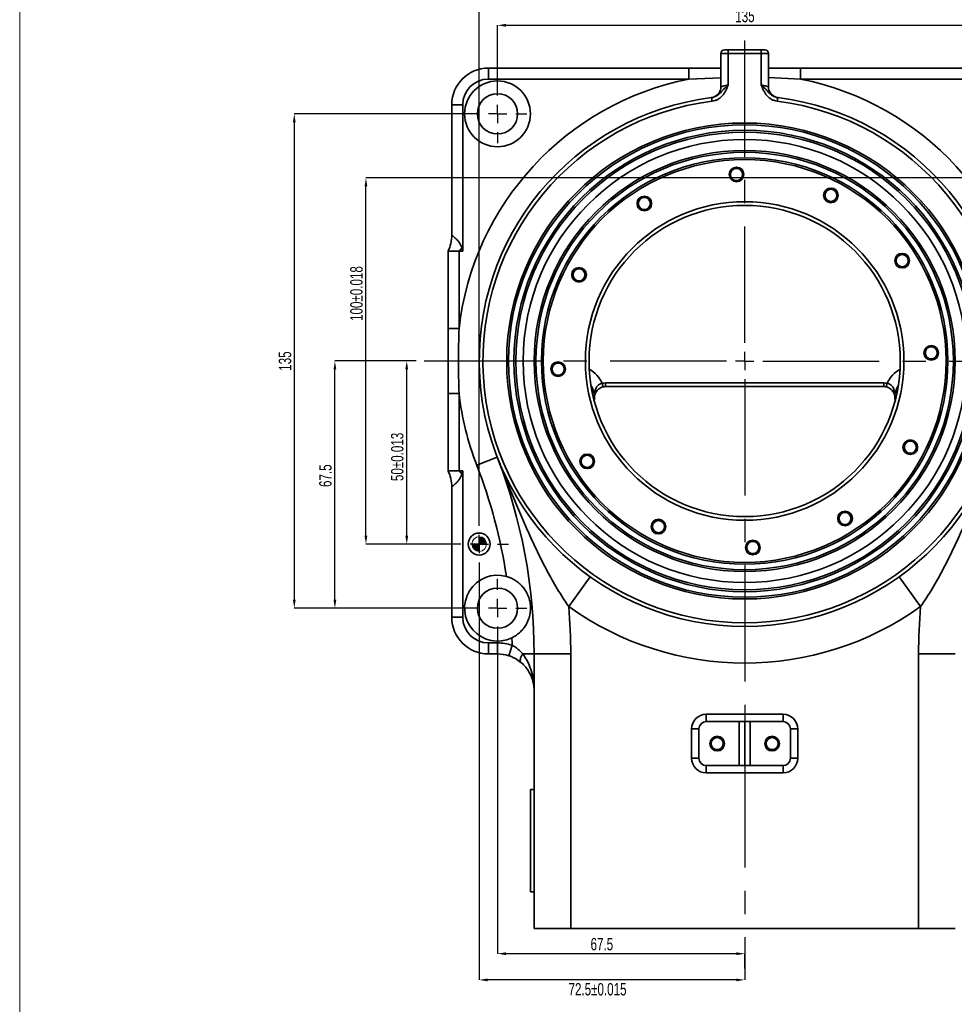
# Model space of a CAD drawing. Header units: millimetres. Extents: x -2031 to 1277, y -458 to 5880.
# Tile 38 of 61: x 394 to 650, y 2779 to 3048. Entities that reach past the tile are written whole.
import ezdxf

# ---------------------------------------------------------------- set-up
doc = ezdxf.new("R2010")
doc.units = ezdxf.units.MM
doc.header["$LTSCALE"] = 5
doc.header["$PDSIZE"] = -1
doc.linetypes.add('CENTER', pattern=[10.16, 6.35, -1.27, 1.27, -1.27])
doc.layers.add('1轮廓实线层', color=7, linetype='Continuous', lineweight=18)
doc.layers.add('图框层', color=7, linetype='Continuous', lineweight=18)
doc.layers.add('中心线层', color=4, linetype='CENTER')
doc.layers.add('标注层', color=7, linetype='Continuous')
doc.styles.add('SLDTEXTSTYLE0', font='TXT', dxfattribs={"width": 0.7})
doc.dimstyles.new('SLDDIMSTYLE0', dxfattribs={"dimtxt": 2.53938, "dimasz": 2.3, "dimexe": 0, "dimexo": 0.0625, "dimgap": 0.634845, "dimtad": 0, "dimtih": 1, "dimtoh": 1, "dimdec": 6, "dimrnd": 1e-09, "dimzin": 12, "dimdsep": 46, "dimtxsty": 'SLDTEXTSTYLE0', "dimblk1": 'NONE', "dimsah": 1, "dimcen": 0, "dimadec": 0, "dimazin": 3, "dimtfac": 1, "dimtmove": 0, "dimatfit": 3, "dimldrblk": 'NONE', "dimfxl": 1, "dimfrac": 2, "dimtolj": 1, "dimtzin": 12, "dimarcsym": 0})
doc.dimstyles.new('SLDDIMSTYLE2', dxfattribs={"dimtxt": 2.53938, "dimasz": 2.3, "dimexe": 0, "dimexo": 0.0625, "dimgap": 0.634845, "dimtad": 0, "dimtih": 1, "dimtoh": 1, "dimdec": 3, "dimrnd": 1e-09, "dimzin": 12, "dimdsep": 46, "dimtxsty": 'SLDTEXTSTYLE0', "dimsah": 1, "dimcen": 0, "dimadec": 0, "dimazin": 3, "dimtfac": 1, "dimtdec": 3, "dimtmove": 0, "dimatfit": 3, "dimfxl": 1, "dimfrac": 2, "dimtolj": 1, "dimtzin": 12, "dimarcsym": 0})
doc.dimstyles.new('SLDDIMSTYLE3', dxfattribs={"dimtxt": 2.53938, "dimasz": 2.3, "dimexe": 0, "dimexo": 0.0625, "dimgap": 0.634845, "dimtad": 0, "dimtih": 1, "dimtoh": 1, "dimdec": 6, "dimrnd": 1e-09, "dimzin": 12, "dimdsep": 46, "dimtxsty": 'SLDTEXTSTYLE0', "dimsah": 1, "dimcen": 0, "dimadec": 0, "dimazin": 3, "dimtol": 1, "dimtp": 0.01, "dimtfac": 1, "dimtdec": 3, "dimtofl": 0, "dimtmove": 0, "dimatfit": 3, "dimfxl": 1, "dimfrac": 2, "dimtolj": 1, "dimtzin": 0, "dimarcsym": 0})
doc.dimstyles.new('SLDDIMSTYLE4', dxfattribs={"dimtxt": 2.53938, "dimasz": 2.3, "dimexe": 0, "dimexo": 0.0625, "dimgap": 0.634845, "dimtad": 2, "dimdec": 3, "dimrnd": 1e-09, "dimzin": 12, "dimdsep": 46, "dimtxsty": 'SLDTEXTSTYLE0', "dimsah": 1, "dimcen": 0.09, "dimadec": 0, "dimazin": 3, "dimtol": 1, "dimtp": 0.025, "dimtfac": 1, "dimtdec": 3, "dimtofl": 0, "dimtmove": 0, "dimatfit": 3, "dimfxl": 1, "dimfrac": 2, "dimtolj": 1, "dimarcsym": 0})
doc.dimstyles.new('SLDDIMSTYLE5', dxfattribs={"dimtxt": 2.53938, "dimasz": 2.3, "dimexe": 0, "dimexo": 0.0625, "dimgap": 0.634845, "dimtad": 2, "dimdec": 3, "dimrnd": 1e-09, "dimzin": 12, "dimdsep": 46, "dimtxsty": 'SLDTEXTSTYLE0', "dimsah": 1, "dimcen": 0.09, "dimadec": 0, "dimazin": 3, "dimtfac": 1, "dimtdec": 3, "dimtofl": 0, "dimtmove": 0, "dimatfit": 3, "dimfxl": 1, "dimfrac": 2, "dimtolj": 1, "dimtzin": 12, "dimarcsym": 0})

# ---------------------------------------------------------------- blocks, each defined once
blk = doc.blocks.new('ZwmFrameMain_2_A4^_^无分区图框^_^portrait')
at = {"layer": '1轮廓实线层'}
blk.add_line((0, 0), (0, 287), dxfattribs=at)
blk = doc.blocks.new('*D73')
at = {"layer": 'Defpoints', "color": 0, "transparency": 16777216}
for p in [(823.27, -70.66), (775.76, -205.66), (823.27, -205.66)]:
    blk.add_point(p, dxfattribs=at)
at = {"layer": '标注层', "color": 0, "lineweight": -2, "transparency": 16777216}
for p, q in [((823.2, -70.66), (775.76, -70.66)), ((775.76, -72.96), (775.76, -203.36)), ((823.2, -205.66), (775.76, -205.66))]:
    blk.add_line(p, q, dxfattribs=at)
at = {"layer": '标注层', "color": 0, "transparency": 16777216}
for points in [[(775.38, -72.96), (776.14, -72.96), (775.76, -70.66)], [(775.38, -203.36), (776.14, -203.36), (775.76, -205.66)]]:
    blk.add_solid(points, dxfattribs=at)
at = {"layer": '标注层', "color": 0, "transparency": 16777216, "insert": (771.53, -138.19), "char_height": 3.386, "attachment_point": 2, "rotation": 90, "style": 'SLDTEXTSTYLE0'}
blk.add_mtext('\\A1;135', dxfattribs=at)
blk = doc.blocks.new('_None')
blk = doc.blocks.new('*D74')
at = {"layer": 'Defpoints', "color": 0, "transparency": 16777216}
for p in [(966.27, -46.47), (831.27, -62.66), (966.27, -62.66)]:
    blk.add_point(p, dxfattribs=at)
at = {"layer": '标注层', "color": 0, "lineweight": -2, "transparency": 16777216}
for p, q in [((831.27, -62.6), (831.27, -46.47)), ((833.57, -46.47), (963.97, -46.47)), ((966.27, -62.6), (966.27, -46.47))]:
    blk.add_line(p, q, dxfattribs=at)
at = {"layer": '标注层', "color": 0, "transparency": 16777216}
for points in [[(833.57, -46.09), (833.57, -46.86), (831.27, -46.47)], [(963.97, -46.09), (963.97, -46.86), (966.27, -46.47)]]:
    blk.add_solid(points, dxfattribs=at)
at = {"layer": '标注层', "color": 0, "transparency": 16777216, "insert": (898.84, -42.24), "char_height": 3.386, "attachment_point": 2, "style": 'SLDTEXTSTYLE0'}
blk.add_mtext('\\A1;135', dxfattribs=at)
blk = doc.blocks.new('*D75')
at = {"layer": 'Defpoints', "color": 0, "transparency": 16777216}
for p in [(831.27, -213.66), (831.27, -300.04), (898.77, -304.12)]:
    blk.add_point(p, dxfattribs=at)
at = {"layer": '标注层', "color": 0, "lineweight": -2, "transparency": 16777216}
for p, q in [((831.27, -213.73), (831.27, -300.04)), ((896.47, -300.04), (833.57, -300.04)), ((898.77, -304.06), (898.77, -300.04))]:
    blk.add_line(p, q, dxfattribs=at)
at = {"layer": '标注层', "color": 0, "transparency": 16777216}
for points in [[(833.57, -299.65), (833.57, -300.42), (831.27, -300.04)], [(896.47, -299.65), (896.47, -300.42), (898.77, -300.04)]]:
    blk.add_solid(points, dxfattribs=at)
at = {"layer": '标注层', "color": 0, "transparency": 16777216, "insert": (859.76, -295.74), "char_height": 3.386, "attachment_point": 2, "style": 'SLDTEXTSTYLE0'}
blk.add_mtext('\\A1;67.5', dxfattribs=at)
blk = doc.blocks.new('*D77')
at = {"layer": 'Defpoints', "color": 0, "transparency": 16777216}
for p in [(786.86, -138.16), (809.13, -138.16), (823.27, -205.66)]:
    blk.add_point(p, dxfattribs=at)
at = {"layer": '标注层', "color": 0, "lineweight": -2, "transparency": 16777216}
for p, q in [((809.07, -138.16), (786.86, -138.16)), ((786.86, -203.36), (786.86, -140.46)), ((823.2, -205.66), (786.86, -205.66))]:
    blk.add_line(p, q, dxfattribs=at)
at = {"layer": '标注层', "color": 0, "transparency": 16777216}
for points in [[(786.48, -140.46), (787.24, -140.46), (786.86, -138.16)], [(786.48, -203.36), (787.24, -203.36), (786.86, -205.66)]]:
    blk.add_solid(points, dxfattribs=at)
at = {"layer": '标注层', "color": 0, "transparency": 16777216, "insert": (782.57, -169.49), "char_height": 3.386, "attachment_point": 2, "rotation": 90, "style": 'SLDTEXTSTYLE0'}
blk.add_mtext('\\A1;67.5', dxfattribs=at)
blk = doc.blocks.new('*D78')
at = {"layer": 'Defpoints', "color": 0, "transparency": 16777216}
for p in [(806.48, -138.16), (809.13, -138.16), (820.77, -188.16)]:
    blk.add_point(p, dxfattribs=at)
at = {"layer": '标注层', "color": 0, "lineweight": -2, "transparency": 16777216}
for p, q in [((809.07, -138.16), (806.48, -138.16)), ((806.48, -185.86), (806.48, -140.46)), ((820.7, -188.16), (806.48, -188.16))]:
    blk.add_line(p, q, dxfattribs=at)
at = {"layer": '标注层', "color": 0, "transparency": 16777216}
for points in [[(806.09, -140.46), (806.86, -140.46), (806.48, -138.16)], [(806.09, -185.86), (806.86, -185.86), (806.48, -188.16)]]:
    blk.add_solid(points, dxfattribs=at)
at = {"layer": '标注层', "color": 0, "transparency": 16777216, "insert": (802.18, -170.96), "char_height": 3.3858, "attachment_point": 1, "rotation": 90, "style": 'SLDTEXTSTYLE0'}
blk.add_mtext('\\A1;50±0.013', dxfattribs=at)
blk = doc.blocks.new('*D79')
at = {"layer": 'Defpoints', "color": 0, "transparency": 16777216}
for p in [(795.33, -88.16), (965.77, -88.16), (820.77, -188.16)]:
    blk.add_point(p, dxfattribs=at)
at = {"layer": '标注层', "color": 0, "lineweight": -2, "transparency": 16777216}
for p, q in [((965.7, -88.16), (795.33, -88.16)), ((795.33, -185.86), (795.33, -90.46)), ((820.7, -188.16), (795.33, -188.16))]:
    blk.add_line(p, q, dxfattribs=at)
at = {"layer": '标注层', "color": 0, "transparency": 16777216}
for points in [[(794.95, -90.46), (795.72, -90.46), (795.33, -88.16)], [(794.95, -185.86), (795.72, -185.86), (795.33, -188.16)]]:
    blk.add_solid(points, dxfattribs=at)
at = {"layer": '标注层', "color": 0, "transparency": 16777216, "insert": (791.04, -127.22), "char_height": 3.3858, "attachment_point": 1, "rotation": 90, "style": 'SLDTEXTSTYLE0'}
blk.add_mtext('\\A1;100±0.018', dxfattribs=at)
blk = doc.blocks.new('*D80')
at = {"layer": 'Defpoints', "color": 0, "transparency": 16777216}
for p in [(826.27, -193.66), (898.77, -304.12), (826.27, -307.2)]:
    blk.add_point(p, dxfattribs=at)
at = {"layer": '标注层', "color": 0, "lineweight": -2, "transparency": 16777216}
for p, q in [((826.27, -193.73), (826.27, -307.2)), ((898.77, -304.18), (898.77, -307.2)), ((896.47, -307.2), (828.57, -307.2))]:
    blk.add_line(p, q, dxfattribs=at)
at = {"layer": '标注层', "color": 0, "transparency": 16777216}
for points in [[(828.57, -306.82), (828.57, -307.58), (826.27, -307.2)], [(896.47, -306.82), (896.47, -307.58), (898.77, -307.2)]]:
    blk.add_solid(points, dxfattribs=at)
at = {"layer": '标注层', "color": 0, "transparency": 16777216, "insert": (850.66, -308.05), "char_height": 3.3858, "attachment_point": 1, "style": 'SLDTEXTSTYLE0'}
blk.add_mtext('\\A1;72.5±0.015', dxfattribs=at)
blk = doc.blocks.new('*D81')
at = {"layer": 'Defpoints', "color": 0, "transparency": 16777216}
for p in [(971.27, -40.29), (971.27, -82.66), (826.27, -182.66)]:
    blk.add_point(p, dxfattribs=at)
at = {"layer": '标注层', "color": 0, "lineweight": -2, "transparency": 16777216}
for p, q in [((826.27, -182.6), (826.27, -40.29)), ((828.57, -40.29), (968.97, -40.29)), ((971.27, -82.6), (971.27, -40.29))]:
    blk.add_line(p, q, dxfattribs=at)
at = {"layer": '标注层', "color": 0, "transparency": 16777216}
for points in [[(828.57, -39.91), (828.57, -40.68), (826.27, -40.29)], [(968.97, -39.91), (968.97, -40.68), (971.27, -40.29)]]:
    blk.add_solid(points, dxfattribs=at)
at = {"layer": '标注层', "color": 0, "transparency": 16777216, "insert": (891.6, -36), "char_height": 3.3858, "attachment_point": 1, "style": 'SLDTEXTSTYLE0'}
blk.add_mtext('\\A1;145±0.02', dxfattribs=at)
blk = doc.blocks.new('SW_CENTERMARKSYMBOL_1')
at = {"layer": '中心线层', "color": 0}
for p, q in [((0, 5), (0, 8)), ((-5, 0), (-8, 0)), ((0, 0), (-2.5, 0)), ((0, 0), (0, 2.5)), ((0, 0), (0, -2.5)), ((0, 0), (2.5, 0)), ((5, 0), (8, 0)), ((0, -5), (0, -8))]:
    blk.add_line(p, q, dxfattribs=at)
blk = doc.blocks.new('SW_CENTERMARKSYMBOL_2')
at = {"layer": '中心线层', "color": 0}
for p, q in [((0, 5), (0, 8)), ((-5, 0), (-8, 0)), ((0, 0), (-2.5, 0)), ((0, 0), (0, 2.5)), ((0, 0), (0, -2.5)), ((0, 0), (2.5, 0)), ((5, 0), (8, 0)), ((0, -5), (0, -8))]:
    blk.add_line(p, q, dxfattribs=at)
blk = doc.blocks.new('SW_CENTERMARKSYMBOL_3')
at = {"layer": '中心线层', "color": 0}
for p, q in [((0, 5), (0, 8)), ((-5, 0), (-8, 0)), ((0, 0), (-2.5, 0)), ((0, 0), (0, 2.5)), ((0, 0), (0, -2.5)), ((0, 0), (2.5, 0)), ((5, 0), (8, 0)), ((0, -5), (0, -8))]:
    blk.add_line(p, q, dxfattribs=at)
blk = doc.blocks.new('SW_DOWELSYMBOL_0')
at = {"linetype": 'Continuous', "lineweight": 0}
h = blk.add_hatch(color=0, dxfattribs=at)
edge = h.paths.add_edge_path(flags=0)
edge.add_arc((0, 0), 2, 180, 270)
edge.add_line((0, -2), (0, 0))
edge.add_line((0, 0), (-2, 0))
h = blk.add_hatch(color=0, dxfattribs=at)
edge = h.paths.add_edge_path(flags=0)
edge.add_arc((0, 0), 2, 0, 90)
edge.add_line((0, 2), (0, 0))
edge.add_line((0, 0), (2, 0))
at = {"color": 0, "linetype": 'Continuous', "lineweight": 0}
blk.add_circle((0, 0), 2, dxfattribs=at)
blk = doc.blocks.new('12132132')
at = {"layer": '中心线层', "color": 0}
for p, q in [((1288.78, -114.69), (1288.78, -30.6)), ((1288.78, -119.69), (1288.78, -117.19)), ((1283.78, -119.69), (1199.14, -119.69)), ((1288.78, -119.69), (1286.28, -119.69)), ((1288.78, -119.69), (1288.78, -122.19)), ((1288.78, -119.69), (1291.28, -119.69)), ((1293.78, -119.69), (1381.11, -119.69)), ((1288.78, -124.69), (1288.78, -285.65))]:
    blk.add_line(p, q, dxfattribs=at)
blk = doc.blocks.new('321321321')
at = {"color": 7, "linetype": 'Continuous', "lineweight": 35}
for p, q in [((893.2669387, -53.1627658), (894.2669387, -53.1627658)), ((894.2669387, -54.1627658), (894.2669387, -53.1627658)), ((894.2669387, -53.1627658), (903.2669387, -53.1627658)), ((903.2669387, -53.1627658), (904.2669387, -53.1627658)), ((903.2669387, -54.1627658), (903.2669387, -53.1627658)), ((894.2669387, -54.1627658), (892.2669387, -54.1627658)), ((892.2669387, -63.2628325), (892.2669387, -54.1627658)), ((894.2669387, -54.1627658), (894.2669387, -62.7969911)), ((903.2669387, -54.1627658), (894.2669387, -54.1627658)), ((905.2669387, -54.1627658), (903.2669387, -54.1627658)), ((903.2669387, -62.7969911), (903.2669387, -54.1627658)), ((905.2669387, -54.1627658), (905.2669387, -63.2628325)), ((828.7669387, -58.1627658), (828.7669387, -61.1627658)), ((828.7669387, -58.1627658), (883.4944144, -58.1627658)), ((883.4944144, -58.1627658), (892.2669387, -58.1627658)), ((883.4944144, -58.1627658), (883.4944144, -61.1627658)), ((905.2669387, -58.1627658), (914.0394631, -58.1627658)), ((914.0394631, -58.1627658), (914.0394631, -61.1627658)), ((914.0394631, -58.1627658), (968.7669387, -58.1627658)), ((883.4944144, -61.1627658), (828.7669387, -61.1627658)), ((968.7669387, -61.1627658), (914.0394631, -61.1627658)), ((889.7414286, -66.2267514), (889.8659184, -67.2189723)), ((907.7924488, -66.2267514), (907.667959, -67.2189723)), ((818.7669387, -68.1627658), (821.7669387, -68.1627658)), ((818.7669387, -103.8038668), (818.7669387, -68.1627658)), ((821.7669387, -68.1627658), (821.7669387, -108.1627658)), ((817.7669387, -129.3168628), (817.7669387, -108.1627658)), ((817.7669387, -108.1627658), (820.7669387, -108.1627658)), ((820.7669387, -108.1627658), (820.7669387, -129.3168628)), ((820.7669387, -108.1627658), (821.7669387, -108.1627658)), ((820.7669387, -129.3168628), (817.7669387, -129.3168628)), ((860.1002721, -145.2377777), (859.8780498, -144.2627816)), ((860.7669387, -144.1627658), (936.7669387, -144.1627658)), ((860.7669387, -145.1627658), (860.7669387, -144.1627658)), ((936.7669387, -145.1627658), (860.7669387, -145.1627658)), ((936.7669387, -145.1627658), (936.7669387, -144.1627658)), ((937.4336054, -145.2377777), (937.6558276, -144.2627816)), ((820.7669387, -147.0086688), (817.7669387, -147.0086688)), ((817.7669387, -168.1627658), (817.7669387, -147.0086688)), ((820.7669387, -147.0086688), (820.7669387, -168.1627658)), ((825.5990142, -166.6005016), (831.191467, -164.4269167)), ((820.7669387, -168.1627658), (817.7669387, -168.1627658)), ((820.7669387, -168.1627658), (821.7669387, -168.1627658)), ((821.7669387, -168.1627658), (821.7669387, -208.1627658)), ((818.7669387, -208.1627658), (818.7669387, -172.5216647)), ((850.7388142, -205.2414454), (856.560405, -197.1106963)), ((946.7950633, -205.2414454), (940.9734724, -197.1106963)), ((821.7669387, -208.1627658), (818.7669387, -208.1627658)), ((828.7669387, -215.1627658), (831.2669387, -215.1627658)), ((828.7669387, -215.1627658), (828.7669387, -218.1627658)), ((831.2669387, -215.1627658), (831.2669387, -218.1627658)), ((835.2471106, -215.7870544), (834.3286094, -218.6429878)), ((831.2669387, -218.1627658), (828.7669387, -218.1627658)), ((838.1380213, -218.1627658), (841.2669387, -218.1627658)), ((841.2669387, -218.1627658), (851.2669387, -218.1627658)), ((841.2669387, -293.1627658), (841.2669387, -218.1627658)), ((851.2669387, -218.1627658), (851.2669387, -293.1627658)), ((946.2669387, -218.1627658), (956.2669387, -218.1627658)), ((946.2669387, -293.1627658), (946.2669387, -218.1627658)), ((888.2669387, -236.6627658), (888.2669387, -234.6627658)), ((888.2669387, -234.6627658), (909.2669387, -234.6627658)), ((909.2669387, -234.6627658), (909.2669387, -236.6627658)), ((884.2669387, -246.6627658), (884.2669387, -238.6627658)), ((886.2669387, -238.6627658), (884.2669387, -238.6627658)), ((886.2669387, -238.6627658), (886.2669387, -246.6627658)), ((897.2669387, -236.6627658), (888.2669387, -236.6627658)), ((897.2669387, -236.6627658), (897.2669387, -248.6627658)), ((898.7669387, -236.6627658), (897.2669387, -236.6627658)), ((898.7669387, -236.6627658), (898.7669387, -248.6627658)), ((900.2669387, -236.6627658), (898.7669387, -236.6627658)), ((900.2669387, -236.6627658), (900.2669387, -248.6627658)), ((909.2669387, -236.6627658), (900.2669387, -236.6627658)), ((911.2669387, -246.6627658), (911.2669387, -238.6627658)), ((913.2669387, -238.6627658), (911.2669387, -238.6627658)), ((913.2669387, -238.6627658), (913.2669387, -246.6627658)), ((886.2669387, -246.6627658), (884.2669387, -246.6627658)), ((913.2669387, -246.6627658), (911.2669387, -246.6627658)), ((888.2669387, -248.6627658), (897.2669387, -248.6627658)), ((888.2669387, -248.6627658), (888.2669387, -250.6627658)), ((897.2669387, -248.6627658), (898.7669387, -248.6627658)), ((898.7669387, -248.6627658), (900.2669387, -248.6627658)), ((900.2669387, -248.6627658), (909.2669387, -248.6627658)), ((909.2669387, -250.6627658), (909.2669387, -248.6627658)), ((909.2669387, -250.6627658), (888.2669387, -250.6627658)), ((841.2669387, -255.1627658), (840.2669387, -255.1627658)), ((840.2669387, -255.1627658), (840.2669387, -283.1627658)), ((840.2669387, -283.1627658), (841.2669387, -283.1627658)), ((851.2669387, -293.1627658), (841.2669387, -293.1627658)), ((946.2669387, -293.1627658), (851.2669387, -293.1627658)), ((956.2669387, -293.1627658), (946.2669387, -293.1627658))]:
    blk.add_line(p, q, dxfattribs=at)
at = {"color": 8, "linetype": 'Continuous', "lineweight": 35}
for p, q in [((892.2669387, -60.8241309), (883.4944144, -61.1627658)), ((914.0394631, -61.1627658), (905.2669387, -60.7586684))]:
    blk.add_line(p, q, dxfattribs=at)
at = {"color": 7, "linetype": 'Continuous', "lineweight": 35, "flags": 128}
blk.add_lwpolyline([(838.1380213, -218.1627658), (837.9122972, -218.5429518), (837.7277018, -218.9137253), (837.5888053, -219.265907), (837.4990465, -219.5907777), (837.4606475, -219.8802943), (837.4745591, -220.1272892), (837.5404367, -220.3256474), (837.6566494, -220.4704581)], dxfattribs=at)
at = {"color": 7, "linetype": 'Continuous', "lineweight": 35}
for centre, radius in [((831.2669387, -70.6627658), 9), ((831.2669387, -70.6627658), 5.5), ((898.7669387, -138.1627658), 65), ((898.7669387, -138.1627658), 64.5), ((898.7669387, -138.1627658), 63), ((898.7669387, -138.1627658), 62.5), ((898.7669387, -138.1627658), 60.5), ((898.7669387, -138.1627658), 57.5), ((898.7669387, -138.1627658), 57), ((898.7669387, -138.1627658), 55.5), ((898.7669387, -138.1627658), 55), ((896.54235, -87.2113065), 2), ((896.54235, -87.2113065), 1.65), ((922.316118, -92.9252133), 2), ((922.316118, -92.9252133), 1.65), ((871.3646587, -95.1498021), 2), ((871.3646587, -95.1498021), 1.65), ((898.7669387, -138.1627658), 43.5), ((898.7669387, -138.1627658), 42.5), ((941.7799025, -110.7604858), 2), ((941.7799025, -110.7604858), 1.65), ((853.5293862, -114.6135865), 2), ((853.5293862, -114.6135865), 1.65), ((949.718398, -135.938177), 2), ((949.718398, -135.938177), 1.65), ((847.8154794, -140.3873545), 2), ((847.8154794, -140.3873545), 1.65), ((944.0044912, -161.7119451), 2), ((944.0044912, -161.7119451), 1.65), ((855.753975, -165.5650458), 2), ((855.753975, -165.5650458), 1.65), ((926.1692188, -181.1757295), 2), ((926.1692188, -181.1757295), 1.65), ((875.2177595, -183.4003183), 2), ((875.2177595, -183.4003183), 1.65), ((826.2669387, -188.1627658), 3), ((900.9915275, -189.1142251), 2), ((900.9915275, -189.1142251), 1.65), ((831.2669387, -205.6627658), 5.5), ((891.2669387, -242.6627658), 2), ((891.2669387, -242.6627658), 1.65), ((906.2669387, -242.6627658), 2), ((906.2669387, -242.6627658), 1.65)]:
    blk.add_circle(centre, radius, dxfattribs=at)
for centre, radius, start, end in [((893.2669387, -54.1627658), 1, 90, 180), ((904.2669387, -54.1627658), 1, 0, 90), ((828.7669387, -68.1627658), 10, 90, 180), ((898.7669387, -138.1627658), 78.5, 101.218697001, 173.529786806), ((828.7669387, -68.1627658), 7, 90, 180), ((898.7669387, -138.1627658), 78.5, 6.470213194, 78.781302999), ((889.2669387, -63.2628325), 3, 292.352125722, 0), ((908.2669387, -63.2628325), 3, 180, 247.647874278), ((898.7669387, -138.1627658), 72.5, 97.151293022, 82.848706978), ((898.7669387, -138.1627658), 71.5, 97.151293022, 82.848706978), ((808.7669387, -103.8038668), 10, 334.158067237, 0), ((691.5095717, 6.0045193), 172.4576351, 318.54727031, 318.934801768), ((851.7669387, -148.1627658), 6, 351.129496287, 32.893460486), ((860.7669387, -148.1627658), 4, 90, 102.839588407), ((860.7669387, -148.1627658), 3, 90, 102.839588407), ((936.7669387, -148.1627658), 4, 77.160411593, 90), ((936.7669387, -148.1627658), 3, 77.160411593, 90), ((945.7669387, -148.1627658), 6, 147.106539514, 188.870503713), ((898.7669387, -138.1627658), 78.5, 186.470213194, 201.239310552), ((692.9336054, -218.1627658), 142.3333333, 8.553401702, 21.239310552), ((692.9336054, -218.1627658), 148.3333333, 0, 21.239310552), ((808.7669387, -172.5216647), 10, 0, 25.841932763), ((691.5095717, -282.3300509), 172.4576351, 41.065198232, 41.45272969), ((831.2669387, -205.6627658), 9, 74.422185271, 295.904428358), ((898.7669387, -138.1627658), 82.5, 234.397455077, 305.602544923), ((692.9336054, -218.1627658), 158.3333333, 0, 4.681019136), ((1104.6002721, -218.1627658), 158.3333333, 175.318980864, 180), ((828.7669387, -208.1627658), 10, 180, 270), ((828.7669387, -208.1627658), 7, 180, 270), ((692.9336054, -218.1627658), 142.3333333, 0.956378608, 1.773211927), ((831.2669387, -228.1627658), 13, 72.17160861, 90), ((831.2669387, -228.1627658), 10, 72.17160861, 90), ((888.2669387, -238.6627658), 4, 90, 180), ((909.2669387, -238.6627658), 4, 0, 90), ((888.2669387, -238.6627658), 2, 90, 180), ((909.2669387, -238.6627658), 2, 0, 90), ((888.2669387, -246.6627658), 4, 180, 270), ((888.2669387, -246.6627658), 2, 180, 270), ((909.2669387, -246.6627658), 2, 270, 0), ((909.2669387, -246.6627658), 4, 270, 0)]:
    blk.add_arc(centre, radius, start, end, dxfattribs=at)
at = {"color": 8, "linetype": 'Continuous', "lineweight": 35}
for centre, start, end in [((851.7669387, -148.1627658), 25.679176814, 59.564732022), ((945.7669387, -148.1627658), 120.435267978, 154.320823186)]:
    blk.add_arc(centre, 9, start, end, dxfattribs=at)
at = {"color": 7, "linetype": 'Continuous', "lineweight": 35}
for points, knots in [([(889.7414286, -66.2267514), (889.986607, -66.1959899), (890.2232638, -66.1378498), (890.6810261, -65.9727425), (890.9037, -65.8642168), (891.3184942, -65.6116545), (891.5124276, -65.4672061), (891.8797257, -65.1523001), (892.0512025, -64.9834211), (892.3803276, -64.6387654), (892.5386895, -64.4627079), (892.8585109, -64.1141343), (893.0202783, -63.9416826), (893.3568829, -63.604526), (893.5322827, -63.4391805), (893.8937759, -63.1148788), (894.0807809, -62.9548084), (894.2669387, -62.7969911)], [0, 0, 0, 0, 0.125, 0.125, 0.25, 0.25, 0.375, 0.375, 0.5, 0.5, 0.625, 0.625, 0.75, 0.75, 0.875, 0.875, 1, 1, 1, 1]), ([(889.8659184, -67.2189723), (890.1408765, -67.1844744), (890.4076872, -67.1234142), (890.9261172, -66.9517662), (891.1799261, -66.839818), (891.6608736, -66.5715411), (891.8863678, -66.4167304), (892.309749, -66.0690099), (892.5087916, -65.8742817), (893.0498445, -65.2557433), (893.3407392, -64.7934729), (893.7163221, -64.0579534), (893.8308209, -63.8077392), (894.0515749, -63.3034663), (894.1587773, -63.0476359), (894.2669387, -62.7969911)], [0, 0, 0, 0, 0.125, 0.125, 0.25, 0.25, 0.375, 0.375, 0.5, 0.5, 0.75, 0.75, 0.875, 0.875, 1, 1, 1, 1]), ([(892.2669387, -63.2628325), (892.2669387, -63.2628325), (892.2802267, -63.2585981), (892.3320659, -63.2423327), (892.3713067, -63.2300906), (892.4730347, -63.1991713), (892.5350722, -63.1806297), (892.6810519, -63.1385543), (892.765585, -63.1148798), (893.0416766, -63.0411122), (893.2630342, -62.9864864), (893.7411208, -62.8846096), (894.0024682, -62.8364691), (894.2669387, -62.7969911)], [0, 0, 0, 0, 0.125, 0.125, 0.25, 0.25, 0.375, 0.375, 0.5, 0.5, 0.75, 0.75, 1, 1, 1, 1]), ([(907.7924488, -66.2267514), (907.5472705, -66.1959899), (907.3106136, -66.1378498), (906.8528514, -65.9727425), (906.6301774, -65.8642168), (906.2153833, -65.6116545), (906.0214498, -65.4672061), (905.6541518, -65.1523001), (905.4826749, -64.9834211), (905.1535499, -64.6387654), (904.995188, -64.4627079), (904.6753666, -64.1141343), (904.5135991, -63.9416826), (904.1769946, -63.604526), (904.0015947, -63.4391805), (903.6401015, -63.1148788), (903.4530965, -62.9548084), (903.2669387, -62.7969911)], [0, 0, 0, 0, 0.125, 0.125, 0.25, 0.25, 0.375, 0.375, 0.5, 0.5, 0.625, 0.625, 0.75, 0.75, 0.875, 0.875, 1, 1, 1, 1]), ([(903.2669387, -62.7969911), (903.5314092, -62.8364691), (903.7927566, -62.8846096), (904.2708432, -62.9864864), (904.4922008, -63.0411122), (904.7682924, -63.1148798), (904.8528256, -63.1385543), (904.9988053, -63.1806297), (905.0608427, -63.1991713), (905.1625708, -63.2300906), (905.2018115, -63.2423327), (905.2536508, -63.2585981), (905.2669387, -63.2628325), (905.2669387, -63.2628325)], [0, 0, 0, 0, 0.25, 0.25, 0.5, 0.5, 0.625, 0.625, 0.75, 0.75, 0.875, 0.875, 1, 1, 1, 1]), ([(907.667959, -67.2189723), (907.393001, -67.1844744), (907.1261903, -67.1234142), (906.6077602, -66.9517662), (906.3539514, -66.839818), (905.8730039, -66.5715411), (905.6475096, -66.4167304), (905.2241285, -66.0690099), (905.0250858, -65.8742817), (904.4840329, -65.2557433), (904.1931382, -64.7934729), (903.8175554, -64.0579534), (903.7030566, -63.8077392), (903.4823026, -63.3034663), (903.3751001, -63.0476359), (903.2669387, -62.7969911)], [0, 0, 0, 0, 0.125, 0.125, 0.25, 0.25, 0.375, 0.375, 0.5, 0.5, 0.75, 0.75, 0.875, 0.875, 1, 1, 1, 1]), ([(818.7669387, -103.8038668), (818.7669387, -103.8038668), (818.799493, -103.8279429), (818.8922869, -103.8983423), (818.9310306, -103.9279331), (819.0209114, -103.9976284), (819.0716285, -104.0374055), (819.2387184, -104.1709499), (819.3712877, -104.2798859), (819.6621994, -104.5334308), (819.8165799, -104.6745508), (820.1332229, -104.9869497), (820.2964705, -105.1596078), (820.6077759, -105.5238895), (820.7576003, -105.7170137), (821.0361586, -106.129111), (821.1645273, -106.3482393), (821.3813521, -106.8021485), (821.471408, -107.039936), (821.5361695, -107.285903)], [0, 0, 0, 0, 0.125, 0.125, 0.1875, 0.1875, 0.25, 0.25, 0.375, 0.375, 0.5, 0.5, 0.625, 0.625, 0.75, 0.75, 0.875, 0.875, 1, 1, 1, 1]), ([(821.5361695, -107.285903), (821.6113648, -107.571498), (821.6865317, -107.8571722), (821.7616945, -108.1428347), (821.7634426, -108.1494784), (821.7651906, -108.1561221), (821.7669387, -108.1627658)], [0, 0, 0, 0, 0.00088615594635, 0.00088615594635, 0.00088615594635, 0.00090676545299, 0.00090676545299, 0.00090676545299, 0.00090676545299]), ([(817.7669387, -147.0086688), (817.7669387, -144.0600272), (817.7669387, -141.1114074), (817.7669387, -135.2141242), (817.7669387, -132.2655044), (817.7669387, -129.3168628)], [0, 0, 0, 0, 0.5, 0.5, 1, 1, 1, 1]), ([(820.7669387, -129.3168628), (820.6564578, -132.2644655), (820.6002721, -135.2130815), (820.6002721, -141.1124501), (820.6564578, -144.0610661), (820.7669387, -147.0086688)], [0, 0, 0, 0, 0.5, 0.5, 1, 1, 1, 1]), ([(859.8780498, -144.2627816), (859.6333732, -144.3005521), (859.399815, -144.3739417), (858.9705913, -144.5907349), (858.7878809, -144.7270709), (858.5549556, -144.9615994), (858.4849309, -145.0442508), (858.3607307, -145.2124522), (858.3058752, -145.2986973), (858.1587068, -145.5625747), (858.0833371, -145.746602), (857.9068708, -146.298247), (857.8500132, -146.6690744), (857.7793322, -147.415223), (857.7669387, -147.7886559), (857.7669387, -148.1627658)], [0, 0, 0, 0, 0.125, 0.125, 0.25, 0.25, 0.3125, 0.3125, 0.375, 0.375, 0.5, 0.5, 0.75, 0.75, 1, 1, 1, 1]), ([(937.6558276, -144.2627816), (937.9005043, -144.3005521), (938.1340625, -144.3739417), (938.5632862, -144.5907349), (938.7459966, -144.7270709), (938.9789219, -144.9615994), (939.0489465, -145.0442508), (939.1731467, -145.2124522), (939.2280022, -145.2986973), (939.3751707, -145.5625747), (939.4505404, -145.746602), (939.6270067, -146.298247), (939.6838642, -146.6690744), (939.7545452, -147.415223), (939.7669387, -147.7886559), (939.7669387, -148.1627658)], [0, 0, 0, 0, 0.125, 0.125, 0.25, 0.25, 0.3125, 0.3125, 0.375, 0.375, 0.5, 0.5, 0.75, 0.75, 1, 1, 1, 1]), ([(860.1002721, -145.2377777), (859.8548657, -145.293711), (859.6235472, -145.3789587), (859.1979068, -145.5946799), (859.0156032, -145.7182555), (858.6966037, -145.9818211), (858.5642598, -146.1184885), (858.3407062, -146.3895597), (858.2479407, -146.5261983), (858.0164848, -146.9259067), (857.9208298, -147.1800882), (857.7951966, -147.6782659), (857.7669387, -147.9210376), (857.7669387, -148.1627658)], [0, 0, 0, 0, 0.125, 0.125, 0.25, 0.25, 0.375, 0.375, 0.5, 0.5, 0.75, 0.75, 1, 1, 1, 1]), ([(937.4336054, -145.2377777), (937.6790118, -145.293711), (937.9103302, -145.3789587), (938.3359706, -145.5946799), (938.5182743, -145.7182555), (938.8372738, -145.9818211), (938.9696176, -146.1184885), (939.1931712, -146.3895597), (939.2859368, -146.5261983), (939.5173926, -146.9259067), (939.6130476, -147.1800882), (939.7386808, -147.6782659), (939.7669387, -147.9210376), (939.7669387, -148.1627658)], [0, 0, 0, 0, 0.125, 0.125, 0.25, 0.25, 0.375, 0.375, 0.5, 0.5, 0.75, 0.75, 1, 1, 1, 1]), ([(850.7388142, -205.2414454), (849.6141123, -203.6481617), (848.5699996, -202.0215574), (847.0846127, -199.5453099), (846.6031789, -198.7137945), (845.6630928, -197.0403676), (845.2041274, -196.1978167), (843.8606025, -193.6660386), (843.0074552, -191.9700022), (841.3593504, -188.5653752), (840.5645541, -186.856792), (838.2415819, -181.7166604), (836.7727845, -178.2704811), (834.6354752, -173.0905777), (833.9343382, -171.3615862), (832.8960444, -168.7642103), (832.5522052, -167.8977644), (831.8687178, -166.1634296), (831.5284645, -165.293983), (831.191467, -164.4269167)], [0, 0, 0, 0, 0.125, 0.125, 0.1875, 0.1875, 0.25, 0.25, 0.375, 0.375, 0.5, 0.5, 0.75, 0.75, 0.875, 0.875, 0.9375, 0.9375, 1, 1, 1, 1]), ([(946.7950633, -205.2414454), (947.9197652, -203.6481617), (948.9638778, -202.0215574), (950.4492648, -199.5453099), (950.9306986, -198.7137945), (951.8707846, -197.0403676), (952.3297501, -196.1978167), (953.673275, -193.6660386), (954.5264222, -191.9700022), (956.174527, -188.5653752), (956.9693234, -186.856792), (959.2922955, -181.7166604), (960.761093, -178.2704811), (962.8984022, -173.0905777), (963.5995392, -171.3615862), (964.637833, -168.7642103), (964.9816722, -167.8977644), (965.6651597, -166.1634296), (966.005413, -165.293983), (966.3424104, -164.4269167)], [0, 0, 0, 0, 0.125, 0.125, 0.1875, 0.1875, 0.25, 0.25, 0.375, 0.375, 0.5, 0.5, 0.75, 0.75, 0.875, 0.875, 0.9375, 0.9375, 1, 1, 1, 1]), ([(821.5361695, -169.0396286), (821.4714249, -169.2855313), (821.3813989, -169.5232594), (821.1646504, -169.9770599), (821.0363295, -170.1961376), (820.7578663, -170.6081545), (820.6080921, -170.8012438), (820.2968866, -171.1654651), (820.1336865, -171.3381008), (819.8171095, -171.6504819), (819.6627553, -171.7915987), (819.3718725, -172.0451534), (819.2392763, -172.1541262), (819.0164224, -172.3322583), (818.9239846, -172.4031352), (818.8001504, -172.4970962), (818.7669387, -172.5216647), (818.7669387, -172.5216647)], [0, 0, 0, 0, 0.125, 0.125, 0.25, 0.25, 0.375, 0.375, 0.5, 0.5, 0.625, 0.625, 0.75, 0.75, 0.875, 0.875, 1, 1, 1, 1]), ([(821.5361695, -169.0396286), (821.6113648, -168.7540336), (821.6865317, -168.4683593), (821.7616945, -168.1826969), (821.7634426, -168.1760532), (821.7651906, -168.1694095), (821.7669387, -168.1627658)], [0, 0, 0, 0, 0.00088615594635, 0.00088615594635, 0.00088615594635, 0.00090676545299, 0.00090676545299, 0.00090676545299, 0.00090676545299]), ([(833.6838604, -196.9933662), (833.9188153, -197.0588687), (834.1522906, -197.1343906), (834.6059472, -197.301578), (834.8276614, -197.3936451), (835.2614467, -197.5942462), (835.4745535, -197.703389), (835.8859272, -197.9348524), (836.0837885, -198.0568004), (836.6563082, -198.4401831), (837.0100666, -198.7190155), (837.504169, -199.1707125), (837.6630357, -199.3272964), (837.9644243, -199.646794), (838.1075837, -199.8102379), (838.5162765, -200.3117722), (838.7611612, -200.6608547), (839.2012312, -201.3931654), (839.3973618, -201.778465), (839.7359064, -202.5857285), (839.878193, -203.0053105), (840.1060226, -203.9059601), (840.1881397, -204.3772685), (840.2532747, -205.1097303), (840.2646624, -205.3504266), (840.2685989, -205.8261722), (840.2610278, -206.0627099), (840.212344, -206.7555156), (840.1467996, -207.1917045), (839.9577375, -208.0417571), (839.832975, -208.4566258), (839.5297056, -209.2557191), (839.3508873, -209.6419909), (838.9352353, -210.3936941), (838.6984828, -210.7590295), (838.1570086, -211.4702341), (837.8562983, -211.810207), (837.3615827, -212.289076), (837.1890643, -212.4438845), (836.8273883, -212.743482), (836.6370659, -212.8890317), (836.0500923, -213.3014948), (835.6365129, -213.5458887), (835.1987805, -213.7584819)], [0, 0, 0, 0, 0.03125, 0.03125, 0.0625, 0.0625, 0.09375, 0.09375, 0.125, 0.125, 0.1875, 0.1875, 0.21875, 0.21875, 0.25, 0.25, 0.3125, 0.3125, 0.375, 0.375, 0.4375, 0.4375, 0.5, 0.5, 0.53125, 0.53125, 0.5625, 0.5625, 0.625, 0.625, 0.6875, 0.6875, 0.75, 0.75, 0.8125, 0.8125, 0.875, 0.875, 0.90625, 0.90625, 0.9375, 0.9375, 1, 1, 1, 1]), ([(835.2471106, -215.7870544), (835.5384532, -215.9296187), (835.8165571, -216.0904683), (836.3502256, -216.44373), (836.6064978, -216.637055), (837.3278494, -217.2439894), (837.7533982, -217.6882194), (838.1380213, -218.1627658)], [0, 0, 0, 0, 0.25, 0.25, 0.5, 0.5, 1, 1, 1, 1]), ([(837.6566494, -220.4704581), (837.2019074, -220.092721), (836.702582, -219.7448149), (835.8660639, -219.2773802), (835.5699599, -219.1298456), (834.962999, -218.8649824), (834.6506632, -218.746564), (834.3286094, -218.6429878)], [0, 0, 0, 0, 0.5, 0.5, 0.75, 0.75, 1, 1, 1, 1]), ([(837.6566494, -220.4704581), (837.9939358, -220.7506292), (838.2976201, -221.0399224), (838.8527743, -221.6343297), (839.104072, -221.9394684), (839.7910475, -222.876943), (840.1561909, -223.5268305), (840.7250896, -224.8379975), (840.9285077, -225.4960076), (841.1318411, -226.4900199), (841.1824003, -226.8225147), (841.2330637, -227.3234112), (841.2457452, -227.4907362), (841.2626835, -227.8261826), (841.2669387, -227.9954511), (841.2669387, -228.1627658)], [0, 0, 0, 0, 0.125, 0.125, 0.25, 0.25, 0.5, 0.5, 0.75, 0.75, 0.875, 0.875, 0.9375, 0.9375, 1, 1, 1, 1]), ([(838.1380213, -218.1627658), (838.730781, -218.9013406), (839.2042005, -219.6840036), (839.9966202, -221.3123866), (840.3104784, -222.154422), (840.8001781, -223.853468), (840.9756627, -224.7075845), (841.1508032, -225.9968269), (841.1943098, -226.4279224), (841.2378622, -227.0767922), (841.2487537, -227.2934538), (841.2632926, -227.7275621), (841.2669387, -227.9460679), (841.2669387, -228.1627658)], [0, 0, 0, 0, 0.25, 0.25, 0.5, 0.5, 0.75, 0.75, 0.875, 0.875, 0.9375, 0.9375, 1, 1, 1, 1])]:
    blk.add_open_spline(points, degree=3, knots=knots, dxfattribs=at)
for points in [[(889.7414286, -66.2267514), (889.6771259, -66.2348192), (889.6444222, -66.2389888), (889.6444222, -66.2389888)], [(907.8894553, -66.2389888), (907.8894553, -66.2389888), (907.8567516, -66.2348192), (907.7924488, -66.2267514)]]:
    blk.add_open_spline(points, degree=3, dxfattribs=at)
at = {"color": 7, "linetype": 'Continuous', "lineweight": 0}
blk.add_blockref('SW_DOWELSYMBOL_0', (826.2669387, -188.1627658), dxfattribs=at)
at = {"layer": '中心线层'}
for name, p in [('12132132', (-390.0091429, -18.4767659)), ('SW_CENTERMARKSYMBOL_1', (831.2669387, -70.6627658)), ('SW_CENTERMARKSYMBOL_3', (826.2669387, -188.1627658)), ('SW_CENTERMARKSYMBOL_2', (831.2669387, -205.6627658))]:
    blk.add_blockref(name, p, dxfattribs=at)
at = {"layer": '标注层'}
for base, p1, p2, dimstyle, picture, middle in [((971.2669387, -40.2934565), (826.2669387, -182.6627658), (971.2669387, -82.6627658), 'SLDDIMSTYLE5', '*D81', (898.843847, -40.2934565)), ((966.2669387, -46.4723532), (831.2669387, -62.6627658), (966.2669387, -62.6627658), 'SLDDIMSTYLE0', '*D74', (898.843847, -46.4723532)), ((826.2669387, -307.2003778), (898.7669387, -304.1223335), (826.2669387, -193.6627658), 'SLDDIMSTYLE4', '*D80', (859.7616451, -307.2003778)), ((831.2669387, -300.0371713), (898.7669387, -304.1223335), (831.2669387, -213.6627658), 'SLDDIMSTYLE0', '*D75', (859.7616451, -300.0371713))]:
    dim = blk.add_linear_dim(base=base, p1=p1, p2=p2, dimstyle=dimstyle, dxfattribs=at)
    dim.commit()
    dim.dimension.update_dxf_attribs({"geometry": picture, "text_midpoint": middle, "dimtype": 128})
for base, p1, p2, dimstyle, picture, middle in [((775.7594389, -205.6627658), (823.2669387, -70.6627658), (823.2669387, -205.6627658), 'SLDDIMSTYLE0', '*D73', (775.7594389, -138.1931463)), ((795.334047, -88.1627658), (820.7669387, -188.1627658), (965.7669387, -88.1627658), 'SLDDIMSTYLE3', '*D79', (795.334047, -119.096253)), ((786.8590525, -138.1627658), (823.2669387, -205.6627658), (809.1314855, -138.1627658), 'SLDDIMSTYLE0', '*D77', (786.8590525, -169.492327)), ((806.4764814, -138.1627658), (820.7669387, -188.1627658), (809.1314855, -138.1627658), 'SLDDIMSTYLE2', '*D78', (806.4764814, -163.5767711))]:
    dim = blk.add_linear_dim(base=base, p1=p1, p2=p2, angle=90, dimstyle=dimstyle, dxfattribs=at)
    dim.commit()
    dim.dimension.update_dxf_attribs({"geometry": picture, "text_midpoint": middle, "dimtype": 128})

msp = doc.modelspace()

# ---------------------------------------------------------------- block references
msp.add_blockref('321321321', (-306.495, 3092.669))
at = {"layer": '图框层', "xscale": 2.160000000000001, "yscale": 2.160000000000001, "zscale": 2.160000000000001}
msp.add_blockref('ZwmFrameMain_2_A4^_^无分区图框^_^portrait', (394.277, 2555.33), dxfattribs=at)

doc.saveas('drawing.dxf')
